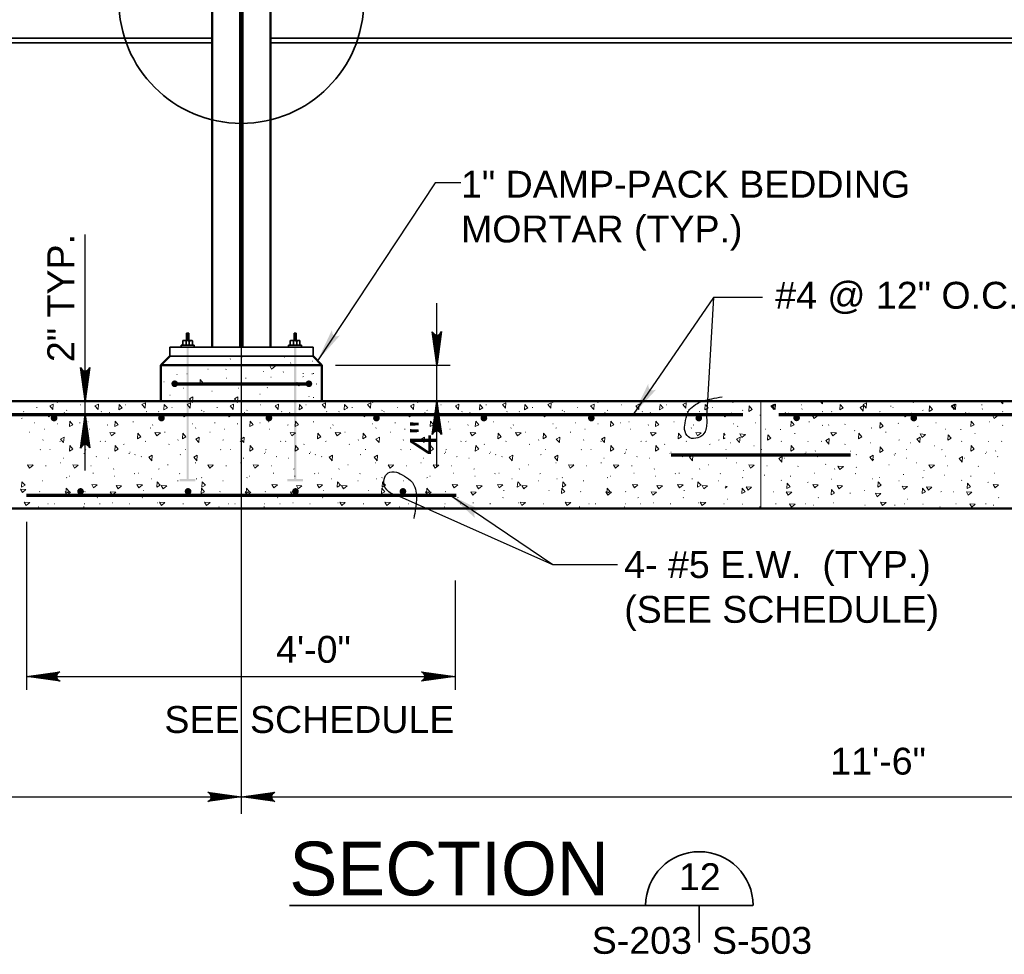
# Model space of a CAD drawing. Extents: x -92 to 946, y 181 to 432.
# Tile 9 of 12: x 686 to 796, y 181 to 286. Entities that reach past the tile are written whole.
import ezdxf

# ---------------------------------------------------------------- set-up
doc = ezdxf.new("R2010")
doc.units = 0
doc.header["$LTSCALE"] = 0.945
doc.header["$MEASUREMENT"] = 0
doc.linetypes.add('ACAD_ISO03W100', pattern=[360, 144, -216])
for name, color, linetype, lineweight in [('Level 15', 7, 'Continuous', 18), ('Level 20', 7, 'Continuous', 18), ('Level 45', 7, 'Continuous', 18), ('S-Anno-Dims', 33, 'Continuous', 35), ('S-Anno-Patt', 152, 'Continuous', 18), ('S-Anno-Symb-Sect', 4, 'Continuous', 35), ('S-Anno-Text', 53, 'Continuous', 35), ('S-Anno-Text-Titl', 6, 'Continuous', 35), ('S-Cols-Prim', 6, 'Continuous', 50), ('S-JNTS-CTLJ', 23, 'Continuous', 13), ('S-Sect-Conc', 6, 'Continuous', 50), ('S-Sect-Stls', 2, 'Continuous', 35), ('S-Slab-Rbar', 7, 'Continuous', 70), ('S-Sppt-Misc', 3, 'Continuous', 35), ('S-Sppt-Shps', 3, 'Continuous', 35)]:
    doc.layers.add(name, color=color, linetype=linetype, lineweight=lineweight)
doc.styles.add('NOTES', font='romans.shx')
doc.styles.add('Title', font='txt', dxfattribs={"height": 0.25})

# ---------------------------------------------------------------- blocks, each defined once
blk = doc.blocks.new('LARROW')
at = {"color": 0, "linetype": 'ByBlock', "lineweight": -2, "flags": 128}
blk.add_lwpolyline([(-4.93, 0.71), (0, 0), (-4.92, -0.71), (-4.77, -0.59), (-4.55, -0.38), (-4.44, -0.19), (-4.42, 0), (-4.46, 0.21), (-4.57, 0.41), (-4.79, 0.61), (-4.93, 0.71), (-0.15, 0.01), (-4.76, -0.67), (-4.62, -0.56), (-4.39, -0.34), (-4.32, -0.06), (-4.37, 0.22), (-4.5, 0.41), (-4.67, 0.57), (-4.78, 0.65), (-0.41, 0.01), (-4.56, -0.59), (-4.41, -0.49), (-4.33, -0.37), (-4.25, -0.21), (-4.21, 0.01), (-4.23, 0.19), (-4.32, 0.33), (-4.5, 0.44), (-4.61, 0.58), (-0.71, 0.01), (-4.33, -0.5), (-4.17, -0.3), (-4.12, -0.06), (-4.14, 0.22), (-4.45, 0.51), (-1.05, 0.02), (-4.12, -0.41), (-4.07, -0.26), (-3.98, -0.04), (-4.04, 0.21), (-4.28, 0.43), (-1.36, 0.02), (-4.01, -0.31), (-3.92, -0.14), (-3.88, 0.04), (-4.07, 0.33), (-1.73, 0.02), (-3.85, -0.24), (-3.79, -0.11), (-3.77, 0.04), (-3.92, 0.25), (-2.17, 0.02), (-3.71, -0.15), (-3.67, 0.05), (-3.81, 0.17), (-2.53, 0.02), (-3.61, -0.09), (-3.63, 0.1), (-2.9, 0.02), (-3.57, -0.03), (-3.59, 0.03), (-3.36, 0.03)], dxfattribs=at)

msp = doc.modelspace()

# ---------------------------------------------------------------- hatches: boundary and pattern name
at = {"layer": 'S-Anno-Text', "lineweight": 25, "extrusion": (0, 0, -1)}
for points in [[(-719.66, 247.57), (-722.18, 250.4), (-722.06, 250.36), (-721.84, 250.3), (-721.66, 250.31), (-721.52, 250.38), (-721.41, 250.47), (-721.33, 250.62), (-721.29, 250.85), (-721.27, 251)], [(-754.91, 241.57), (-757.48, 244.36), (-757.36, 244.31), (-757.14, 244.26), (-756.96, 244.28), (-756.82, 244.34), (-756.71, 244.44), (-756.63, 244.59), (-756.59, 244.82), (-756.58, 244.97)], [(-737.25, 230.01), (-737.21, 230.13), (-737.16, 230.35), (-737.17, 230.53), (-737.24, 230.68), (-737.33, 230.79), (-737.48, 230.86), (-737.71, 230.91), (-737.86, 230.92), (-734.45, 232.57)]]:
    msp.add_hatch(color=256, dxfattribs=at).paths.add_polyline_path(points, flags=16)
at = {"layer": 'S-Slab-Rbar'}
h = msp.add_hatch(color=256, dxfattribs=at)
edge = h.paths.add_edge_path(flags=16)
edge.add_ellipse((703.72, 245), major_axis=(0, 0.375), ratio=0.999901, start_angle=0, end_angle=360)
h = msp.add_hatch(color=256, dxfattribs=at)
edge = h.paths.add_edge_path(flags=16)
edge.add_ellipse((718.7, 245), major_axis=(0, 0.375), ratio=0.999901, start_angle=0, end_angle=360)
h = msp.add_hatch(color=256, dxfattribs=at)
edge = h.paths.add_edge_path(flags=16)
edge.add_ellipse((690.25, 241.17), major_axis=(0, 0.375), ratio=0.999811, start_angle=0, end_angle=360)
h = msp.add_hatch(color=256, dxfattribs=at)
edge = h.paths.add_edge_path(flags=16)
edge.add_ellipse((702.24, 241.17), major_axis=(0, 0.375), ratio=0.999811, start_angle=0, end_angle=360)
h = msp.add_hatch(color=256, dxfattribs=at)
edge = h.paths.add_edge_path(flags=16)
edge.add_ellipse((714.24, 241.17), major_axis=(0, 0.375), ratio=0.999811, start_angle=0, end_angle=360)
h = msp.add_hatch(color=256, dxfattribs=at)
edge = h.paths.add_edge_path(flags=16)
edge.add_ellipse((726.24, 241.17), major_axis=(0, 0.375), ratio=0.999811, start_angle=0, end_angle=360)
h = msp.add_hatch(color=256, dxfattribs=at)
edge = h.paths.add_edge_path(flags=16)
edge.add_ellipse((738.24, 241.17), major_axis=(0, 0.375), ratio=0.999811, start_angle=0, end_angle=360)
h = msp.add_hatch(color=256, dxfattribs=at)
edge = h.paths.add_edge_path(flags=16)
edge.add_ellipse((750.23, 241.17), major_axis=(0, 0.375), ratio=0.999811, start_angle=0, end_angle=360)
h = msp.add_hatch(color=256, dxfattribs=at)
edge = h.paths.add_edge_path(flags=16)
edge.add_ellipse((762.23, 241.17), major_axis=(0, 0.375), ratio=0.999811, start_angle=0, end_angle=360)
h = msp.add_hatch(color=256, dxfattribs=at)
edge = h.paths.add_edge_path(flags=16)
edge.add_ellipse((773.15, 241.19), major_axis=(0, 0.375), ratio=0.999811, start_angle=0, end_angle=360)
h = msp.add_hatch(color=256, dxfattribs=at)
edge = h.paths.add_edge_path(flags=16)
edge.add_ellipse((786.23, 241.17), major_axis=(0, 0.375), ratio=0.999811, start_angle=0, end_angle=360)
h = msp.add_hatch(color=256, dxfattribs=at)
edge = h.paths.add_edge_path(flags=16)
edge.add_ellipse((693.21, 232.98), major_axis=(0, 0.375), ratio=0.999811, start_angle=0, end_angle=360)
h = msp.add_hatch(color=256, dxfattribs=at)
edge = h.paths.add_edge_path(flags=16)
edge.add_ellipse((705.21, 232.98), major_axis=(0, 0.375), ratio=0.999811, start_angle=0, end_angle=360)
h = msp.add_hatch(color=256, dxfattribs=at)
edge = h.paths.add_edge_path(flags=16)
edge.add_ellipse((717.2, 232.98), major_axis=(0, 0.375), ratio=0.999811, start_angle=0, end_angle=360)
h = msp.add_hatch(color=256, dxfattribs=at)
edge = h.paths.add_edge_path(flags=16)
edge.add_ellipse((729.2, 232.98), major_axis=(0, 0.375), ratio=0.999811, start_angle=0, end_angle=360)
at = {"layer": 'S-Sppt-Misc'}
for points in [[(704.29, 234.12), (704.29, 234.37), (705.04, 234.37), (705.04, 249.07), (705.29, 249.07), (705.29, 234.37), (706.04, 234.37), (706.04, 234.12)], [(716.29, 234.12), (716.29, 234.37), (717.04, 234.37), (717.04, 249.07), (717.29, 249.07), (717.29, 234.37), (718.04, 234.37), (718.04, 234.12)]]:
    msp.add_hatch(color=256, dxfattribs=at).paths.add_polyline_path(points, flags=16)

# ---------------------------------------------------------------- linework, layer by layer
at = {"layer": 'Level 15', "color": 7, "linetype": 'Continuous', "lineweight": 25}
msp.add_line((702.16, 243.07), (720.16, 243.07), dxfattribs=at)
msp.add_line((702.16, 243.07), (720.16, 243.07), dxfattribs=at)
at = {"layer": 'Level 20', "color": 3, "linetype": 'Continuous', "lineweight": 25}
msp.add_line((719.16, 248.07), (703.16, 248.07), dxfattribs=at)
at = {"layer": 'Level 45', "color": 4, "linetype": 'Continuous', "lineweight": 25}
msp.add_line((690.51, 241.57), (695.47, 241.57), dxfattribs=at)
at = {"layer": 'S-Anno-Dims', "lineweight": 25}
for p, q in [((711.16, 196.99), (711.16, 386.03)), ((711.16, 196.99), (711.16, 386.03)), ((693.72, 235.32), (693.72, 261.67)), ((733, 235.7), (733, 253.99)), ((721.66, 247.07), (734.49, 247.07)), ((696.09, 243.07), (691.72, 243.07)), ((687.17, 229.57), (687.17, 210.83)), ((735.02, 223.05), (735.02, 210.83)), ((687.17, 212.32), (735.02, 212.32)), ((687.17, 212.32), (735.02, 212.32)), ((573.19, 198.87), (711.16, 198.87)), ((711.16, 198.87), (849.13, 198.87))]:
    msp.add_line(p, q, dxfattribs=at)
at = {"layer": 'S-Anno-Patt'}
for p, q in [((709.96, 247.77), (709.91, 247.76)), ((716.01, 247.98), (715.97, 247.97)), ((719.12, 247.54), (719.08, 247.53)), ((707.45, 246.63), (707.4, 246.62)), ((709.46, 246.62), (709.41, 246.6)), ((711.17, 246.37), (711.12, 246.35)), ((712.94, 247.12), (712.89, 247.11)), ((713.64, 246.37), (713.6, 246.35)), ((715.86, 246.32), (715.82, 246.3)), ((716.7, 247.32), (716.65, 247.3)), ((702.54, 245.21), (702.49, 245.2)), ((704.01, 246.05), (703.96, 246.04)), ((705.12, 246.11), (705.07, 246.1)), ((709.51, 245.64), (709.46, 245.63)), ((711.68, 245.64), (711.63, 245.63)), ((714.5, 245.75), (714.45, 245.73)), ((718.08, 246.16), (718.03, 246.15)), ((718.08, 245.8), (718.03, 245.78)), ((719.09, 246.1), (719.04, 246.09)), ((719.24, 246.16), (719.19, 246.15)), ((704.71, 244.52), (704.66, 244.51)), ((707.9, 244.18), (707.86, 244.17)), ((708.47, 244.93), (708.43, 244.91)), ((710.87, 244.52), (710.83, 244.51)), ((714.07, 244.57), (714.03, 244.56)), ((716.7, 245.1), (716.65, 245.08)), ((719.58, 244.98), (719.53, 244.97)), ((703.22, 243.72), (703.18, 243.71)), ((713.27, 243.84), (713.22, 243.82)), ((718.74, 243.57), (718.69, 243.56)), ((719.24, 243.47), (719.19, 243.46)), ((686.86, 241.89), (686.82, 241.88)), ((688.35, 242.35), (688.3, 242.34)), ((691.68, 242.05), (691.63, 242.03)), ((693.22, 242.66), (693.17, 242.65)), ((695.56, 241.89), (695.51, 241.88)), ((698.26, 242.66), (698.21, 242.65)), ((700.6, 241.89), (700.55, 241.88)), ((701.95, 241.89), (701.9, 241.88)), ((703.43, 242.35), (703.39, 242.34)), ((706.76, 242.05), (706.71, 242.03)), ((706.99, 241.89), (706.94, 241.88)), ((708.48, 242.35), (708.43, 242.34)), ((711.8, 242.05), (711.76, 242.03)), ((713.34, 242.66), (713.3, 242.65)), ((715.68, 241.89), (715.63, 241.88)), ((718.38, 242.66), (718.34, 242.65)), ((720.72, 241.89), (720.68, 241.88)), ((722.08, 241.89), (722.03, 241.88)), ((723.56, 242.35), (723.51, 242.34)), ((726.89, 242.05), (726.84, 242.03)), ((727.12, 241.89), (727.07, 241.88)), ((728.6, 242.35), (728.55, 242.34)), ((731.93, 242.05), (731.88, 242.03)), ((733.47, 242.66), (733.42, 242.65)), ((735.81, 241.89), (735.76, 241.88)), ((738.51, 242.66), (738.46, 242.65)), ((740.85, 241.89), (740.8, 241.88)), ((742.2, 241.89), (742.16, 241.88)), ((743.69, 242.35), (743.64, 242.34)), ((747.01, 242.05), (746.97, 242.03)), ((747.24, 241.89), (747.2, 241.88)), ((748.73, 242.35), (748.68, 242.34)), ((752.06, 242.05), (752.01, 242.03)), ((753.6, 242.66), (753.55, 242.65)), ((755.93, 241.89), (755.89, 241.88)), ((758.64, 242.66), (758.59, 242.65)), ((760.98, 241.89), (760.93, 241.88)), ((762.33, 241.89), (762.28, 241.88)), ((763.81, 242.35), (763.77, 242.34)), ((767.14, 242.05), (767.09, 242.03)), ((773.72, 242.66), (773.68, 242.65)), ((773.78, 242.19), (773.73, 242.18)), ((776.06, 241.89), (776.01, 241.88)), ((777.1, 241.89), (777.06, 241.87)), ((782.46, 241.89), (782.41, 241.88)), ((783.69, 242.5), (783.64, 242.49)), ((783.94, 242.35), (783.89, 242.34)), ((787.27, 242.05), (787.22, 242.03)), ((793.85, 242.66), (793.8, 242.65)), ((793.9, 242.19), (793.86, 242.18)), ((796.19, 241.89), (796.14, 241.88)), ((686.68, 241.14), (686.63, 241.13)), ((691.42, 241.78), (691.37, 241.77)), ((694.07, 240.75), (694.02, 240.74)), ((696.46, 241.78), (696.41, 241.77)), ((698.75, 241.67), (698.71, 241.65)), ((699.11, 240.75), (699.06, 240.74)), ((703.79, 241.67), (703.75, 241.65)), ((711.54, 241.78), (711.49, 241.77)), ((714.2, 240.75), (714.15, 240.74)), ((716.58, 241.78), (716.54, 241.77)), ((718.88, 241.67), (718.83, 241.65)), ((719.24, 240.75), (719.19, 240.74)), ((723.92, 241.67), (723.87, 241.65)), ((731.67, 241.78), (731.62, 241.77)), ((734.32, 240.75), (734.28, 240.74)), ((736.71, 241.78), (736.66, 241.77)), ((739.01, 241.67), (738.96, 241.65)), ((739.36, 240.75), (739.32, 240.74)), ((744.05, 241.67), (744, 241.65)), ((751.79, 241.78), (751.75, 241.77)), ((754.45, 240.75), (754.4, 240.74)), ((756.84, 241.78), (756.79, 241.77)), ((759.13, 241.67), (759.08, 241.65)), ((759.49, 240.75), (759.44, 240.74)), ((764.17, 241.67), (764.13, 241.65)), ((765.9, 241.73), (765.85, 241.72)), ((769.1, 241.5), (769.05, 241.49)), ((771.92, 241.78), (771.87, 241.77)), ((772.29, 241.73), (772.24, 241.72)), ((774.58, 240.75), (774.53, 240.74)), ((779.26, 241.67), (779.21, 241.65)), ((781.88, 241.62), (781.84, 241.6)), ((786.02, 241.73), (785.98, 241.72)), ((789.22, 241.5), (789.17, 241.49)), ((792.05, 241.78), (792, 241.77)), ((792.42, 241.73), (792.37, 241.72)), ((794.7, 240.75), (794.66, 240.74)), ((688.1, 240.64), (688.06, 240.62)), ((689.18, 239.94), (689.13, 239.92)), ((690.63, 240.52), (690.59, 240.51)), ((693.15, 240.64), (693.1, 240.62)), ((694.22, 239.94), (694.18, 239.92)), ((696.24, 240.41), (696.19, 240.39)), ((701.04, 240.06), (700.99, 240.05)), ((701.28, 240.41), (701.23, 240.39)), ((705.72, 240.52), (705.67, 240.51)), ((706.08, 240.06), (706.03, 240.05)), ((708.23, 240.64), (708.18, 240.62)), ((709.31, 239.94), (709.26, 239.92)), ((710.76, 240.52), (710.71, 240.51)), ((713.27, 240.64), (713.22, 240.62)), ((714.35, 239.94), (714.3, 239.92)), ((716.37, 240.41), (716.32, 240.39)), ((721.16, 240.06), (721.12, 240.05)), ((721.41, 240.41), (721.36, 240.39)), ((725.84, 240.52), (725.8, 240.51)), ((726.2, 240.06), (726.16, 240.05)), ((728.36, 240.64), (728.31, 240.62)), ((729.43, 239.94), (729.39, 239.92)), ((730.89, 240.52), (730.84, 240.51)), ((733.4, 240.64), (733.35, 240.62)), ((734.48, 239.94), (734.43, 239.92)), ((736.49, 240.41), (736.45, 240.39)), ((741.29, 240.06), (741.24, 240.05)), ((741.53, 240.41), (741.49, 240.39)), ((745.97, 240.52), (745.92, 240.51)), ((746.33, 240.06), (746.28, 240.05)), ((748.48, 240.64), (748.44, 240.62)), ((749.56, 239.94), (749.51, 239.92)), ((751.01, 240.52), (750.96, 240.51)), ((753.52, 240.64), (753.48, 240.62)), ((754.6, 239.94), (754.55, 239.92)), ((756.62, 240.41), (756.57, 240.39)), ((761.42, 240.06), (761.37, 240.05)), ((761.66, 240.41), (761.61, 240.39)), ((766.1, 240.52), (766.05, 240.51)), ((766.58, 240.25), (766.54, 240.23)), ((768.61, 240.64), (768.56, 240.62)), ((769.69, 239.94), (769.64, 239.92)), ((771.38, 239.9), (771.33, 239.89)), ((776.06, 240.36), (776.01, 240.35)), ((776.75, 240.41), (776.7, 240.39)), ((778.57, 240.47), (778.52, 240.46)), ((779.65, 239.78), (779.6, 239.76)), ((781.54, 240.06), (781.49, 240.05)), ((784.54, 240.59), (784.49, 240.58)), ((786.71, 240.25), (786.66, 240.23)), ((788.74, 240.64), (788.69, 240.62)), ((789.81, 239.94), (789.77, 239.92)), ((791.51, 239.9), (791.46, 239.89)), ((796.19, 240.36), (796.14, 240.35)), ((687.55, 239.61), (687.5, 239.59)), ((689.03, 238.72), (688.98, 238.71)), ((690.96, 238.58), (690.91, 238.56)), ((695.44, 238.58), (695.39, 238.56)), ((696, 238.58), (695.95, 238.56)), ((700.48, 238.58), (700.43, 238.56)), ((702.64, 239.61), (702.59, 239.59)), ((704.11, 238.72), (704.06, 238.71)), ((707.68, 239.61), (707.63, 239.59)), ((709.15, 238.72), (709.11, 238.71)), ((711.08, 238.58), (711.04, 238.56)), ((715.57, 238.58), (715.52, 238.56)), ((716.13, 238.58), (716.08, 238.56)), ((720.61, 238.58), (720.56, 238.56)), ((722.76, 239.61), (722.71, 239.59)), ((724.24, 238.72), (724.19, 238.71)), ((727.8, 239.61), (727.76, 239.59)), ((729.28, 238.72), (729.23, 238.71)), ((731.21, 238.58), (731.16, 238.56)), ((735.69, 238.58), (735.65, 238.56)), ((736.25, 238.58), (736.2, 238.56)), ((740.73, 238.58), (740.69, 238.56)), ((742.89, 239.61), (742.84, 239.59)), ((744.36, 238.72), (744.32, 238.71)), ((747.93, 239.61), (747.88, 239.59)), ((749.41, 238.72), (749.36, 238.71)), ((751.34, 238.58), (751.29, 238.56)), ((755.82, 238.58), (755.77, 238.56)), ((756.38, 238.58), (756.33, 238.56)), ((760.86, 238.58), (760.81, 238.56)), ((763.01, 239.61), (762.97, 239.59)), ((764.49, 238.72), (764.44, 238.71)), ((771.46, 238.58), (771.42, 238.56)), ((772.98, 239.45), (772.93, 239.43)), ((774.45, 238.56), (774.41, 238.55)), ((775.95, 238.58), (775.9, 238.56)), ((783.14, 239.61), (783.09, 239.59)), ((784.62, 238.72), (784.57, 238.71)), ((791.59, 238.58), (791.54, 238.56)), ((793.1, 239.45), (793.06, 239.43)), ((794.58, 238.56), (794.53, 238.55)), ((796.07, 238.58), (796.03, 238.56)), ((688.75, 237.65), (688.71, 237.64)), ((689.83, 237.66), (689.79, 237.65)), ((693.8, 237.65), (693.75, 237.64)), ((698.07, 238.24), (698.02, 238.22)), ((703.11, 238.24), (703.06, 238.22)), ((704.92, 237.66), (704.87, 237.65)), ((708.88, 237.65), (708.83, 237.64)), ((709.96, 237.66), (709.91, 237.65)), ((713.92, 237.65), (713.87, 237.64)), ((718.19, 238.24), (718.15, 238.22)), ((723.24, 238.24), (723.19, 238.22)), ((725.05, 237.66), (725, 237.65)), ((729.01, 237.65), (728.96, 237.64)), ((730.09, 237.66), (730.04, 237.65)), ((734.05, 237.65), (734, 237.64)), ((738.32, 238.24), (738.27, 238.22)), ((743.36, 238.24), (743.31, 238.22)), ((745.17, 237.66), (745.12, 237.65)), ((749.13, 237.65), (749.09, 237.64)), ((750.21, 237.66), (750.17, 237.65)), ((754.17, 237.65), (754.13, 237.64)), ((758.45, 238.24), (758.4, 238.22)), ((763.49, 238.24), (763.44, 238.22)), ((765.3, 237.66), (765.25, 237.65)), ((765.78, 238.42), (765.74, 238.4)), ((768.41, 238.07), (768.36, 238.06)), ((769.26, 237.65), (769.21, 237.64)), ((775.26, 237.5), (775.21, 237.49)), ((778.57, 238.24), (778.53, 238.22)), ((779.22, 237.49), (779.18, 237.48)), ((781.43, 238.42), (781.38, 238.4)), ((785.42, 237.66), (785.38, 237.65)), ((785.91, 238.42), (785.86, 238.4)), ((788.54, 238.07), (788.49, 238.06)), ((789.39, 237.65), (789.34, 237.64)), ((795.39, 237.5), (795.34, 237.49)), ((691.3, 236.7), (691.25, 236.69)), ((693.62, 237.21), (693.57, 237.2)), ((693.72, 237.36), (693.67, 237.35)), ((694.98, 236.86), (694.94, 236.85)), ((696.34, 236.7), (696.29, 236.69)), ((698.66, 237.21), (698.61, 237.2)), ((698.76, 237.36), (698.71, 237.35)), ((699.32, 237.09), (699.28, 237.08)), ((700.03, 236.86), (699.98, 236.85)), ((704.36, 237.09), (704.32, 237.08)), ((711.43, 236.7), (711.38, 236.69)), ((713.75, 237.21), (713.7, 237.2)), ((713.85, 237.36), (713.8, 237.35)), ((715.11, 236.86), (715.06, 236.85)), ((716.47, 236.7), (716.42, 236.69)), ((718.79, 237.21), (718.74, 237.2)), ((718.89, 237.36), (718.84, 237.35)), ((719.45, 237.09), (719.4, 237.08)), ((720.15, 236.86), (720.1, 236.85)), ((724.49, 237.09), (724.44, 237.08)), ((731.55, 236.7), (731.51, 236.69)), ((733.87, 237.21), (733.83, 237.2)), ((733.97, 237.36), (733.92, 237.35)), ((735.24, 236.86), (735.19, 236.85)), ((736.59, 236.7), (736.55, 236.69)), ((738.91, 237.21), (738.87, 237.2)), ((739.01, 237.36), (738.97, 237.35)), ((739.58, 237.09), (739.53, 237.08)), ((740.28, 236.86), (740.23, 236.85)), ((744.62, 237.09), (744.57, 237.08)), ((751.68, 236.7), (751.63, 236.69)), ((754, 237.21), (753.95, 237.2)), ((754.1, 237.36), (754.05, 237.35)), ((755.36, 236.86), (755.32, 236.85)), ((756.72, 236.7), (756.67, 236.69)), ((759.04, 237.21), (758.99, 237.2)), ((759.14, 237.36), (759.09, 237.35)), ((759.7, 237.09), (759.66, 237.08)), ((760.4, 236.86), (760.36, 236.85)), ((764.74, 237.09), (764.7, 237.08)), ((765.33, 236.7), (765.28, 236.69)), ((769.67, 236.93), (769.62, 236.92)), ((771.81, 236.7), (771.76, 236.69)), ((774.13, 237.21), (774.08, 237.2)), ((774.22, 237.36), (774.18, 237.35)), ((775.49, 236.86), (775.44, 236.85)), ((779.83, 237.09), (779.78, 237.08)), ((781.77, 236.54), (781.72, 236.53)), ((784.09, 237.05), (784.04, 237.03)), ((784.19, 237.2), (784.14, 237.19)), ((785.45, 236.7), (785.41, 236.69)), ((789.79, 236.93), (789.74, 236.92)), ((791.93, 236.7), (791.88, 236.69)), ((794.25, 237.21), (794.21, 237.2)), ((794.35, 237.36), (794.3, 237.35)), ((795.62, 236.86), (795.57, 236.85)), ((687.89, 235.95), (687.84, 235.94)), ((689.36, 235.83), (689.31, 235.82)), ((690.98, 236.18), (690.93, 236.16)), ((694.4, 235.83), (694.35, 235.82)), ((696.93, 235.49), (696.88, 235.48)), ((701.97, 235.49), (701.92, 235.48)), ((702.98, 235.95), (702.93, 235.94)), ((706.06, 236.18), (706.01, 236.16)), ((708.02, 235.95), (707.97, 235.94)), ((709.49, 235.83), (709.44, 235.82)), ((711.1, 236.18), (711.05, 236.16)), ((714.53, 235.83), (714.48, 235.82)), ((717.05, 235.49), (717, 235.48)), ((722.09, 235.49), (722.05, 235.48)), ((723.1, 235.95), (723.06, 235.94)), ((726.19, 236.18), (726.14, 236.16)), ((728.15, 235.95), (728.1, 235.94)), ((729.61, 235.83), (729.57, 235.82)), ((731.23, 236.18), (731.18, 236.16)), ((734.65, 235.83), (734.61, 235.82)), ((737.18, 235.49), (737.13, 235.48)), ((742.22, 235.49), (742.17, 235.48)), ((743.23, 235.95), (743.18, 235.94)), ((746.31, 236.18), (746.27, 236.16)), ((748.27, 235.95), (748.22, 235.94)), ((749.74, 235.83), (749.69, 235.82)), ((751.35, 236.18), (751.31, 236.16)), ((754.78, 235.83), (754.73, 235.82)), ((757.3, 235.49), (757.26, 235.48)), ((762.35, 235.49), (762.3, 235.48)), ((763.36, 235.95), (763.31, 235.94)), ((766.44, 236.18), (766.39, 236.16)), ((767.27, 235.33), (767.22, 235.32)), ((769.86, 235.83), (769.82, 235.82)), ((773.32, 235.79), (773.27, 235.77)), ((776.4, 236.02), (776.36, 236)), ((777.43, 235.49), (777.38, 235.48)), ((779.83, 235.67), (779.78, 235.66)), ((783.48, 235.95), (783.44, 235.94)), ((786.57, 236.18), (786.52, 236.16)), ((787.39, 235.33), (787.35, 235.32)), ((789.99, 235.83), (789.94, 235.82)), ((793.45, 235.79), (793.4, 235.77)), ((689, 234.17), (688.96, 234.15)), ((691.68, 234.52), (691.63, 234.51)), ((691.99, 234.69), (691.94, 234.68)), ((694.64, 235.03), (694.59, 235.02)), ((697.03, 234.69), (696.98, 234.68)), ((699.25, 234.98), (699.2, 234.96)), ((699.68, 235.03), (699.64, 235.02)), ((701.14, 234.38), (701.09, 234.37)), ((704.09, 234.17), (704.04, 234.15)), ((704.29, 234.98), (704.24, 234.96)), ((706.18, 234.38), (706.13, 234.37)), ((706.76, 234.52), (706.71, 234.51)), ((709.13, 234.17), (709.08, 234.15)), ((711.8, 234.52), (711.76, 234.51)), ((712.11, 234.69), (712.07, 234.68)), ((714.77, 235.03), (714.72, 235.02)), ((717.15, 234.69), (717.11, 234.68)), ((719.37, 234.98), (719.32, 234.96)), ((719.81, 235.03), (719.76, 235.02)), ((721.26, 234.38), (721.21, 234.37)), ((724.21, 234.17), (724.17, 234.15)), ((724.41, 234.98), (724.37, 234.96)), ((726.3, 234.38), (726.26, 234.37)), ((726.89, 234.52), (726.84, 234.51)), ((729.26, 234.17), (729.21, 234.15)), ((731.93, 234.52), (731.88, 234.51)), ((732.24, 234.69), (732.19, 234.68)), ((734.89, 235.03), (734.85, 235.02)), ((737.28, 234.69), (737.23, 234.68)), ((739.5, 234.98), (739.45, 234.96)), ((739.94, 235.03), (739.89, 235.02)), ((741.39, 234.38), (741.34, 234.37)), ((744.34, 234.17), (744.29, 234.15)), ((744.54, 234.98), (744.49, 234.96)), ((746.43, 234.38), (746.38, 234.37)), ((747.01, 234.52), (746.97, 234.51)), ((749.38, 234.17), (749.33, 234.15)), ((752.06, 234.52), (752.01, 234.51)), ((752.37, 234.69), (752.32, 234.68)), ((755.02, 235.03), (754.97, 235.02)), ((757.41, 234.69), (757.36, 234.68)), ((759.62, 234.98), (759.58, 234.96)), ((760.06, 235.03), (760.01, 235.02)), ((761.51, 234.38), (761.47, 234.37)), ((764.47, 234.17), (764.42, 234.15)), ((764.66, 234.98), (764.62, 234.96)), ((767.14, 234.52), (767.09, 234.51)), ((769.59, 234.81), (769.54, 234.8)), ((771.48, 234.22), (771.43, 234.21)), ((772.49, 234.69), (772.44, 234.68)), ((775.15, 235.03), (775.1, 235.02)), ((777.1, 234.36), (777.06, 234.35)), ((779.75, 234.98), (779.7, 234.96)), ((781.64, 234.38), (781.59, 234.37)), ((782.45, 234.53), (782.41, 234.52)), ((784.59, 234.17), (784.55, 234.15)), ((785.11, 234.87), (785.06, 234.86)), ((787.27, 234.52), (787.22, 234.51)), ((789.71, 234.81), (789.67, 234.8)), ((791.6, 234.22), (791.56, 234.21)), ((792.62, 234.69), (792.57, 234.68)), ((795.27, 235.03), (795.23, 235.02)), ((700.24, 233.09), (700.19, 233.08)), ((705.28, 233.09), (705.23, 233.08)), ((720.36, 233.09), (720.32, 233.08)), ((725.4, 233.09), (725.36, 233.08)), ((740.49, 233.09), (740.44, 233.08)), ((745.53, 233.09), (745.48, 233.08)), ((760.62, 233.09), (760.57, 233.08)), ((774.43, 234.01), (774.38, 233.99)), ((780.74, 233.09), (780.69, 233.08)), ((794.56, 234.01), (794.51, 233.99)), ((688.68, 232.97), (688.63, 232.95)), ((693.72, 232.97), (693.67, 232.95)), ((695.1, 232.29), (695.05, 232.28)), ((700.14, 232.29), (700.09, 232.28)), ((708.8, 232.97), (708.76, 232.95)), ((713.84, 232.97), (713.8, 232.95)), ((715.23, 232.29), (715.18, 232.28)), ((720.27, 232.29), (720.22, 232.28)), ((728.93, 232.97), (728.88, 232.95)), ((733.97, 232.97), (733.92, 232.95)), ((735.35, 232.29), (735.3, 232.28)), ((740.39, 232.29), (740.34, 232.28)), ((749.06, 232.97), (749.01, 232.95)), ((754.1, 232.97), (754.05, 232.95)), ((755.48, 232.29), (755.43, 232.28)), ((760.52, 232.29), (760.47, 232.28)), ((765.44, 232.13), (765.39, 232.12)), ((769.18, 232.97), (769.13, 232.95)), ((770.58, 232.93), (770.53, 232.92)), ((775.6, 232.29), (775.56, 232.28)), ((779.15, 232.8), (779.1, 232.79)), ((785.57, 232.13), (785.52, 232.12)), ((789.31, 232.97), (789.26, 232.95)), ((790.71, 232.93), (790.66, 232.92)), ((795.73, 232.29), (795.68, 232.28)), ((688.56, 231.26), (688.51, 231.25)), ((689.61, 231.6), (689.56, 231.59)), ((690.34, 231.6), (690.29, 231.59)), ((693.6, 231.26), (693.55, 231.25)), ((693.67, 231.6), (693.62, 231.59)), ((695.38, 231.6), (695.34, 231.59)), ((696.81, 231.72), (696.76, 231.71)), ((698.71, 231.6), (698.66, 231.59)), ((701.85, 231.72), (701.81, 231.71)), ((704.69, 231.6), (704.64, 231.59)), ((708.69, 231.26), (708.64, 231.25)), ((709.73, 231.6), (709.68, 231.59)), ((710.47, 231.6), (710.42, 231.59)), ((713.73, 231.26), (713.68, 231.25)), ((713.79, 231.6), (713.75, 231.59)), ((715.51, 231.6), (715.46, 231.59)), ((716.94, 231.72), (716.89, 231.71)), ((718.84, 231.6), (718.79, 231.59)), ((721.98, 231.72), (721.93, 231.71)), ((724.82, 231.6), (724.77, 231.59)), ((728.81, 231.26), (728.77, 231.25)), ((729.86, 231.6), (729.81, 231.59)), ((730.59, 231.6), (730.55, 231.59)), ((733.85, 231.26), (733.81, 231.25)), ((733.92, 231.6), (733.87, 231.59)), ((735.64, 231.6), (735.59, 231.59)), ((737.06, 231.72), (737.02, 231.71)), ((742.11, 231.72), (742.06, 231.71)), ((744.94, 231.6), (744.9, 231.59)), ((748.94, 231.26), (748.89, 231.25)), ((749.98, 231.6), (749.94, 231.59)), ((750.72, 231.6), (750.67, 231.59)), ((753.98, 231.26), (753.93, 231.25)), ((754.05, 231.6), (754, 231.59)), ((755.76, 231.6), (755.71, 231.59)), ((757.19, 231.72), (757.14, 231.71)), ((759.09, 231.6), (759.04, 231.59)), ((762.23, 231.72), (762.18, 231.71)), ((765.07, 231.6), (765.02, 231.59)), ((767.15, 231.56), (767.11, 231.54)), ((769.07, 231.26), (769.02, 231.25)), ((770.85, 231.6), (770.8, 231.59)), ((774.17, 231.6), (774.13, 231.59)), ((775.03, 231.44), (774.99, 231.43)), ((777.32, 231.72), (777.27, 231.71)), ((779.03, 231.1), (779, 231.09)), ((780.81, 231.44), (780.76, 231.43)), ((784.14, 231.44), (784.09, 231.43)), ((785.2, 231.6), (785.15, 231.59)), ((787.28, 231.56), (787.23, 231.54)), ((789.19, 231.26), (789.14, 231.25)), ((790.97, 231.6), (790.93, 231.59)), ((794.3, 231.6), (794.25, 231.59)), ((795.16, 231.44), (795.11, 231.43))]:
    msp.add_line(p, q, dxfattribs=at)
at = {"layer": 'S-Anno-Patt', "flags": 128}
for points in [[(711.44, 248.09), (711.2, 247.96), (711.21, 248.09)], [(690.62, 242.92), (690.47, 243.09)], [(690.63, 243.09), (690.62, 242.92)], [(725.83, 242.92), (725.69, 243.09)], [(725.84, 243.09), (725.83, 242.92)], [(730.87, 242.92), (730.73, 243.09)], [(730.88, 243.09), (730.87, 242.92)], [(745.95, 242.92), (745.81, 243.09)], [(745.97, 243.09), (745.95, 242.92)], [(751, 242.92), (750.85, 243.09)], [(751.01, 243.09), (751, 242.92)], [(766.08, 242.92), (765.94, 243.09)], [(766.09, 243.09), (766.08, 242.92)], [(776.04, 242.76), (775.76, 243.09)], [(776.07, 243.09), (776.04, 242.76)], [(786.21, 242.92), (786.06, 243.09)], [(786.22, 243.09), (786.21, 242.92)], [(796.17, 242.76), (795.89, 243.09)], [(796.19, 243.09), (796.17, 242.76)], [(765.17, 238.97), (764.97, 238.85), (765.01, 239.47)], [(765.01, 239.47), (765.17, 239.27)], [(765.17, 233.55), (765.41, 233.54)], [(765.41, 233.54), (765.17, 233.34)]]:
    msp.add_lwpolyline(points, dxfattribs=at)
at = {"layer": 'S-Anno-Patt'}
for points in [[(714.94, 246.95), (714.54, 246.61), (714.33, 246.99)], [(706.55, 245.48), (706.89, 245.08), (706.51, 244.86)], [(717.97, 245.11), (717.57, 244.77), (717.35, 245.15)], [(705.7, 242.92), (705.36, 243.32), (705.74, 243.54)], [(710.74, 242.92), (710.4, 243.32), (710.78, 243.54)], [(690.12, 242.12), (689.78, 242.52), (690.16, 242.73)], [(695.16, 242.12), (694.82, 242.52), (695.2, 242.73)], [(697.52, 242.7), (697.86, 242.3), (697.48, 242.09)], [(700.41, 242.27), (700.06, 242.67), (700.44, 242.88)], [(702.56, 242.7), (702.9, 242.3), (702.52, 242.09)], [(705.45, 242.27), (705.11, 242.67), (705.49, 242.88)], [(710.24, 242.12), (709.9, 242.52), (710.28, 242.73)], [(715.28, 242.12), (714.94, 242.52), (715.32, 242.73)], [(717.65, 242.7), (717.99, 242.3), (717.61, 242.09)], [(720.53, 242.27), (720.19, 242.67), (720.57, 242.88)], [(722.69, 242.7), (723.03, 242.3), (722.65, 242.09)], [(725.57, 242.27), (725.23, 242.67), (725.61, 242.88)], [(730.37, 242.12), (730.03, 242.52), (730.41, 242.73)], [(735.41, 242.12), (735.07, 242.52), (735.45, 242.73)], [(737.77, 242.7), (738.11, 242.3), (737.73, 242.09)], [(740.66, 242.27), (740.32, 242.67), (740.7, 242.88)], [(742.81, 242.7), (743.15, 242.3), (742.77, 242.09)], [(745.7, 242.27), (745.36, 242.67), (745.74, 242.88)], [(750.5, 242.12), (750.15, 242.52), (750.53, 242.73)], [(755.54, 242.12), (755.2, 242.52), (755.58, 242.73)], [(757.9, 242.7), (758.24, 242.3), (757.86, 242.09)], [(760.78, 242.27), (760.44, 242.67), (760.82, 242.88)], [(762.94, 242.7), (763.28, 242.3), (762.9, 242.09)], [(767.86, 242.54), (768.2, 242.14), (767.82, 241.92)], [(770.62, 242.12), (770.28, 242.52), (770.66, 242.73)], [(770.75, 242.11), (770.41, 242.51), (770.79, 242.72)], [(778.02, 242.7), (778.36, 242.3), (777.98, 242.09)], [(780.58, 241.95), (780.24, 242.35), (780.62, 242.57)], [(780.91, 242.27), (780.57, 242.67), (780.95, 242.88)], [(787.99, 242.54), (788.33, 242.14), (787.95, 241.92)], [(790.75, 242.12), (790.41, 242.52), (790.79, 242.73)], [(790.87, 242.11), (790.53, 242.51), (790.91, 242.72)], [(690.07, 241.63), (689.67, 241.29), (689.46, 241.67)], [(692.02, 240.83), (692.36, 240.43), (691.98, 240.22)], [(697.06, 240.83), (697.4, 240.43), (697.02, 240.22)], [(705.16, 241.63), (704.76, 241.29), (704.54, 241.67)], [(710.2, 241.63), (709.8, 241.29), (709.58, 241.67)], [(712.15, 240.83), (712.49, 240.43), (712.11, 240.22)], [(717.19, 240.83), (717.53, 240.43), (717.15, 240.22)], [(725.28, 241.63), (724.88, 241.29), (724.67, 241.67)], [(730.32, 241.63), (729.92, 241.29), (729.71, 241.67)], [(732.28, 240.83), (732.62, 240.43), (732.24, 240.22)], [(737.32, 240.83), (737.66, 240.43), (737.28, 240.22)], [(745.41, 241.63), (745.01, 241.29), (744.79, 241.67)], [(750.45, 241.63), (750.05, 241.29), (749.84, 241.67)], [(752.4, 240.83), (752.74, 240.43), (752.36, 240.22)], [(757.44, 240.83), (757.78, 240.43), (757.4, 240.22)], [(765.53, 241.63), (765.13, 241.29), (764.92, 241.67)], [(772.53, 240.83), (772.87, 240.43), (772.49, 240.22)], [(775.5, 241.47), (775.1, 241.13), (774.88, 241.51)], [(785.66, 241.63), (785.26, 241.29), (785.05, 241.67)], [(792.65, 240.83), (792.99, 240.43), (792.61, 240.22)], [(795.62, 241.47), (795.22, 241.13), (795.01, 241.51)], [(782.49, 240.67), (782.83, 240.27), (782.45, 240.05)], [(691.32, 238.43), (690.98, 238.83), (691.36, 239.04)], [(697.08, 239.51), (696.68, 239.17), (696.47, 239.55)], [(699.59, 239.47), (699.93, 239.07), (699.55, 238.85)], [(702.12, 239.51), (701.73, 239.17), (701.51, 239.55)], [(704.63, 239.47), (704.97, 239.07), (704.59, 238.85)], [(706.41, 238.43), (706.07, 238.83), (706.45, 239.04)], [(711.45, 238.43), (711.11, 238.83), (711.49, 239.04)], [(717.21, 239.51), (716.81, 239.17), (716.6, 239.55)], [(719.71, 239.47), (720.05, 239.07), (719.67, 238.85)], [(722.25, 239.51), (721.85, 239.17), (721.64, 239.55)], [(724.75, 239.47), (725.09, 239.07), (724.71, 238.85)], [(726.53, 238.43), (726.19, 238.83), (726.57, 239.04)], [(731.58, 238.43), (731.24, 238.83), (731.62, 239.04)], [(737.34, 239.51), (736.94, 239.17), (736.72, 239.55)], [(739.84, 239.47), (740.18, 239.07), (739.8, 238.85)], [(742.38, 239.51), (741.98, 239.17), (741.76, 239.55)], [(744.88, 239.47), (745.22, 239.07), (744.84, 238.85)], [(746.66, 238.43), (746.32, 238.83), (746.7, 239.04)], [(751.7, 238.43), (751.36, 238.83), (751.74, 239.04)], [(757.46, 239.51), (757.06, 239.17), (756.85, 239.55)], [(759.97, 239.47), (760.31, 239.07), (759.93, 238.85)], [(762.5, 239.51), (762.1, 239.17), (761.89, 239.55)], [(766.79, 238.43), (766.45, 238.83), (766.83, 239.04)], [(767.43, 239.35), (767.03, 239.01), (766.81, 239.39)], [(769.93, 239.3), (770.27, 238.91), (769.89, 238.69)], [(776.75, 238.27), (776.41, 238.67), (776.79, 238.88)], [(777.59, 239.51), (777.19, 239.17), (776.98, 239.55)], [(780.09, 239.47), (780.43, 239.07), (780.05, 238.85)], [(786.91, 238.43), (786.57, 238.83), (786.95, 239.04)], [(787.55, 239.35), (787.15, 239.01), (786.94, 239.39)], [(790.06, 239.3), (790.4, 238.91), (790.02, 238.69)], [(692.02, 238.1), (692.36, 237.7), (691.98, 237.49)], [(697.06, 238.1), (697.4, 237.7), (697.02, 237.49)], [(712.15, 238.1), (712.49, 237.7), (712.11, 237.49)], [(717.19, 238.1), (717.53, 237.7), (717.15, 237.49)], [(732.28, 238.1), (732.62, 237.7), (732.24, 237.49)], [(737.32, 238.1), (737.66, 237.7), (737.28, 237.49)], [(752.4, 238.1), (752.74, 237.7), (752.36, 237.49)], [(757.44, 238.1), (757.78, 237.7), (757.4, 237.49)], [(772.53, 238.1), (772.87, 237.7), (772.49, 237.49)], [(782.49, 237.94), (782.83, 237.54), (782.45, 237.33)], [(792.65, 238.1), (792.99, 237.7), (792.61, 237.49)], [(701.16, 236.41), (700.82, 236.81), (701.2, 237.02)], [(706.2, 236.41), (705.86, 236.81), (706.24, 237.02)], [(721.29, 236.41), (720.95, 236.81), (721.33, 237.02)], [(726.33, 236.41), (725.99, 236.81), (726.37, 237.02)], [(741.41, 236.41), (741.07, 236.81), (741.45, 237.02)], [(746.46, 236.41), (746.12, 236.81), (746.49, 237.02)], [(761.54, 236.41), (761.2, 236.81), (761.58, 237.02)], [(771.5, 236.25), (771.16, 236.65), (771.54, 236.86)], [(781.67, 236.41), (781.33, 236.81), (781.71, 237.02)], [(791.63, 236.25), (791.29, 236.65), (791.67, 236.86)], [(687.9, 235.92), (687.51, 235.58), (687.29, 235.96)], [(692.95, 235.92), (692.55, 235.58), (692.33, 235.96)], [(708.03, 235.92), (707.63, 235.58), (707.42, 235.96)], [(713.07, 235.92), (712.67, 235.58), (712.46, 235.96)], [(728.16, 235.92), (727.76, 235.58), (727.54, 235.96)], [(733.2, 235.92), (732.8, 235.58), (732.59, 235.96)], [(748.28, 235.92), (747.88, 235.58), (747.67, 235.96)], [(753.32, 235.92), (752.93, 235.58), (752.71, 235.96)], [(768.41, 235.92), (768.01, 235.58), (767.8, 235.96)], [(778.37, 235.76), (777.97, 235.42), (777.76, 235.8)], [(788.54, 235.92), (788.14, 235.58), (787.92, 235.96)], [(687.11, 233.18), (686.71, 232.84), (686.49, 233.22)], [(686.67, 234.06), (687.01, 233.66), (686.63, 233.45)], [(691.62, 233.35), (691.96, 232.95), (691.58, 232.74)], [(695.07, 233.7), (694.67, 233.36), (694.45, 233.74)], [(697.79, 233.6), (697.39, 233.26), (697.18, 233.64)], [(700.11, 233.7), (699.71, 233.36), (699.49, 233.74)], [(701.76, 234.06), (702.1, 233.66), (701.72, 233.45)], [(702.83, 233.6), (702.43, 233.26), (702.22, 233.64)], [(706.7, 233.35), (707.04, 232.95), (706.66, 232.74)], [(706.8, 234.06), (707.14, 233.66), (706.76, 233.45)], [(711.74, 233.35), (712.08, 232.95), (711.7, 232.74)], [(715.19, 233.7), (714.79, 233.36), (714.58, 233.74)], [(717.92, 233.6), (717.52, 233.26), (717.3, 233.64)], [(720.23, 233.7), (719.83, 233.36), (719.62, 233.74)], [(721.88, 234.06), (722.22, 233.66), (721.84, 233.45)], [(722.96, 233.6), (722.56, 233.26), (722.34, 233.64)], [(726.83, 233.35), (727.17, 232.95), (726.79, 232.74)], [(726.92, 234.06), (727.26, 233.66), (726.88, 233.45)], [(731.87, 233.35), (732.21, 232.95), (731.83, 232.74)], [(735.32, 233.7), (734.92, 233.36), (734.7, 233.74)], [(738.04, 233.6), (737.64, 233.26), (737.43, 233.64)], [(740.36, 233.7), (739.96, 233.36), (739.75, 233.74)], [(742.01, 234.06), (742.35, 233.66), (741.97, 233.45)], [(743.08, 233.6), (742.68, 233.26), (742.47, 233.64)], [(746.95, 233.35), (747.29, 232.95), (746.91, 232.74)], [(747.05, 234.06), (747.39, 233.66), (747.01, 233.45)], [(751.99, 233.35), (752.33, 232.95), (751.95, 232.74)], [(755.44, 233.7), (755.04, 233.36), (754.83, 233.74)], [(758.17, 233.6), (757.77, 233.26), (757.56, 233.64)], [(760.49, 233.7), (760.09, 233.36), (759.87, 233.74)], [(762.14, 234.06), (762.48, 233.66), (762.1, 233.45)], [(763.21, 233.6), (762.81, 233.26), (762.6, 233.64)], [(767.08, 233.35), (767.42, 232.95), (767.04, 232.74)], [(768.13, 233.44), (767.73, 233.1), (767.52, 233.48)], [(772.1, 233.9), (772.44, 233.5), (772.06, 233.29)], [(775.57, 233.7), (775.17, 233.36), (774.96, 233.74)], [(777.04, 233.19), (777.38, 232.79), (777, 232.58)], [(778.29, 233.6), (777.9, 233.26), (777.68, 233.64)], [(782.26, 234.06), (782.6, 233.66), (782.22, 233.45)], [(785.53, 233.54), (785.13, 233.2), (784.92, 233.58)], [(787.21, 233.35), (787.55, 232.95), (787.17, 232.74)], [(788.26, 233.44), (787.86, 233.1), (787.65, 233.48)], [(792.22, 233.9), (792.57, 233.5), (792.19, 233.29)], [(795.7, 233.7), (795.3, 233.36), (795.08, 233.74)], [(692.09, 232.89), (691.69, 232.55), (691.48, 232.93)], [(697.13, 232.89), (696.73, 232.55), (696.52, 232.93)], [(712.22, 232.89), (711.82, 232.55), (711.6, 232.93)], [(717.26, 232.89), (716.86, 232.55), (716.65, 232.93)], [(732.34, 232.89), (731.94, 232.55), (731.73, 232.93)], [(737.39, 232.89), (736.99, 232.55), (736.77, 232.93)], [(752.47, 232.89), (752.07, 232.55), (751.86, 232.93)], [(757.51, 232.89), (757.11, 232.55), (756.9, 232.93)], [(772.6, 232.89), (772.2, 232.55), (771.98, 232.93)], [(782.56, 232.73), (782.16, 232.39), (781.95, 232.77)], [(792.72, 232.89), (792.32, 232.55), (792.11, 232.93)], [(687.55, 231.73), (687.15, 231.39), (686.93, 231.77)], [(702.63, 231.73), (702.23, 231.39), (702.02, 231.77)], [(707.67, 231.73), (707.27, 231.39), (707.06, 231.77)], [(722.76, 231.73), (722.36, 231.39), (722.15, 231.77)], [(727.8, 231.73), (727.4, 231.39), (727.19, 231.77)], [(742.89, 231.73), (742.49, 231.39), (742.27, 231.77)], [(747.93, 231.73), (747.53, 231.39), (747.31, 231.77)], [(763.01, 231.73), (762.61, 231.39), (762.4, 231.77)], [(772.97, 231.57), (772.58, 231.23), (772.36, 231.61)], [(783.14, 231.73), (782.74, 231.39), (782.52, 231.77)], [(793.1, 231.57), (792.7, 231.23), (792.49, 231.61)]]:
    msp.add_3dface(points, dxfattribs=at)
at = {"layer": 'S-Anno-Symb-Sect'}
msp.add_circle((711.16, 287.74), 13.67, dxfattribs=at)
at = {"layer": 'S-Anno-Text', "lineweight": 25}
msp.add_line((738.96, 231.6), (738.91, 231.59), dxfattribs=at)
at = {"layer": 'S-Anno-Text', "lineweight": 25, "flags": 128}
for points in [[(735.65, 267.43), (732.78, 267.43), (719.66, 247.57)], [(769.33, 254.64), (763.88, 254.64), (754.91, 241.57)], [(769.33, 254.64), (763.88, 254.64), (763.1, 241.18)], [(753.16, 224.78), (745.95, 224.78), (728.8, 232.4)], [(753.16, 224.78), (745.95, 224.78), (734.45, 232.57)]]:
    msp.add_lwpolyline(points, dxfattribs=at)
at = {"layer": 'S-Anno-Text', "lineweight": 25}
for points in [[(763.1, 241.18), (763.12, 240.97), (763.12, 240.78), (763.11, 240.57), (763.1, 240.34), (763.06, 240.13), (763.01, 239.91), (762.96, 239.69), (762.84, 239.48), (762.69, 239.3), (762.54, 239.14), (762.39, 239.03), (762.14, 238.96), (761.79, 238.87), (761.48, 238.85), (761.23, 238.97), (760.99, 239.08), (760.82, 239.32), (760.7, 239.65), (760.57, 240.02), (760.65, 240.28), (760.7, 240.61), (760.75, 241), (760.83, 241.37), (760.97, 241.72), (761.04, 241.91), (761.16, 242.09), (761.31, 242.24), (761.54, 242.47), (761.79, 242.65), (762.07, 242.8), (762.31, 242.93), (762.54, 243.05), (762.8, 243.11), (763.09, 243.19), (763.38, 243.25), (763.67, 243.31), (764.05, 243.4), (764.43, 243.49), (764.83, 243.54)], [(728.8, 232.4), (728.6, 232.44), (728.41, 232.51), (728.23, 232.59), (728.02, 232.68), (727.83, 232.8), (727.64, 232.92), (727.45, 233.05), (727.3, 233.23), (727.19, 233.44), (727.09, 233.63), (727.03, 233.81), (727.06, 234.07), (727.09, 234.43), (727.2, 234.73), (727.39, 234.92), (727.58, 235.1), (727.86, 235.18), (728.21, 235.17), (728.6, 235.16), (728.82, 235), (729.11, 234.84), (729.45, 234.65), (729.78, 234.45), (730.05, 234.2), (730.21, 234.06), (730.34, 233.89), (730.42, 233.69), (730.56, 233.39), (730.64, 233.1), (730.68, 232.78), (730.71, 232.51), (730.74, 232.25), (730.72, 231.99), (730.68, 231.69), (730.64, 231.4), (730.6, 231.11), (730.54, 230.72), (730.49, 230.34), (730.4, 229.95)]]:
    msp.add_open_spline(points, degree=3, knots=[0, 0, 0, 0, 0.055466, 0.055466, 0.055466, 0.116763, 0.116763, 0.116763, 0.179832, 0.179832, 0.179832, 0.238736, 0.238736, 0.238736, 0.322673, 0.322673, 0.322673, 0.401022, 0.401022, 0.401022, 0.489182, 0.489182, 0.489182, 0.593709, 0.593709, 0.593709, 0.651108, 0.651108, 0.651108, 0.737795, 0.737795, 0.737795, 0.810324, 0.810324, 0.810324, 0.891934, 0.891934, 0.891934, 1, 1, 1, 1], dxfattribs=at)
at = {"layer": 'S-Anno-Text-Titl'}
for p, q in [((716.52, 186.75), (768.28, 186.75)), ((762.28, 186.75), (762.28, 182.63))]:
    msp.add_line(p, q, dxfattribs=at)
msp.add_arc((762.29, 186.75), 6, 0, 180, dxfattribs=at)
at = {"layer": 'S-Cols-Prim'}
for p, q in [((707.91, 249.07), (707.91, 328.69)), ((714.41, 249.07), (714.41, 328.69))]:
    msp.add_line(p, q, dxfattribs=at)
at = {"layer": 'S-Cols-Prim', "linetype": 'ACAD_ISO03W100'}
for p, q in [((711.04, 249.07), (711.04, 328.69)), ((711.29, 249.07), (711.29, 328.69))]:
    msp.add_line(p, q, dxfattribs=at)
at = {"layer": 'S-JNTS-CTLJ'}
msp.add_line((769.15, 243.07), (769.15, 231.07), dxfattribs=at)
at = {"layer": 'S-Sect-Conc'}
for p, q in [((703.16, 248.07), (702.16, 247.07)), ((719.16, 248.07), (720.16, 247.07)), ((702.16, 247.07), (702.16, 243.07)), ((702.16, 247.07), (720.16, 247.07)), ((720.16, 247.07), (720.16, 243.07)), ((462.57, 243.07), (875.62, 243.07)), ((462.57, 231.07), (875.62, 231.07))]:
    msp.add_line(p, q, dxfattribs=at)
at = {"layer": 'S-Sect-Stls'}
for p, q in [((576.44, 283.57), (707.91, 283.57)), ((576.44, 283.07), (707.91, 283.07)), ((714.41, 283.57), (845.89, 283.57)), ((714.41, 283.07), (845.89, 283.07))]:
    msp.add_line(p, q, dxfattribs=at)
at = {"layer": 'S-Slab-Rbar'}
for p, q in [((703.72, 245), (718.7, 245)), ((615.2, 241.57), (687.64, 241.57)), ((687.64, 241.57), (767.15, 241.57)), ((771.15, 241.57), (875.62, 241.57)), ((759.15, 237.07), (779.15, 237.07)), ((687.17, 232.57), (735.16, 232.57))]:
    msp.add_line(p, q, dxfattribs=at)
at = {"layer": 'S-Sppt-Misc'}
for p, q in [((705.04, 250.64), (705.29, 250.64)), ((705.04, 249.83), (705.04, 250.64)), ((705.29, 249.83), (705.29, 250.64)), ((717.04, 250.64), (717.29, 250.64)), ((717.04, 249.83), (717.04, 250.64)), ((717.29, 249.83), (717.29, 250.64)), ((704.62, 249.29), (704.62, 249.76)), ((704.7, 249.83), (705.62, 249.83)), ((704.99, 249.29), (704.99, 249.83)), ((705.04, 250.38), (705.29, 250.38)), ((705.04, 250.11), (705.29, 250.11)), ((705.09, 250.51), (705.24, 250.51)), ((705.09, 250.24), (705.24, 250.24)), ((705.09, 249.96), (705.24, 249.96)), ((705.25, 249.83), (705.34, 249.68)), ((705.34, 249.29), (705.34, 249.83)), ((705.43, 249.83), (705.34, 249.68)), ((705.7, 249.29), (705.7, 249.76)), ((716.62, 249.29), (716.62, 249.76)), ((716.7, 249.83), (717.62, 249.83)), ((716.99, 249.29), (716.99, 249.83)), ((717.04, 250.38), (717.29, 250.38)), ((717.04, 250.11), (717.29, 250.11)), ((717.09, 250.51), (717.24, 250.51)), ((717.09, 250.24), (717.24, 250.24)), ((717.09, 249.96), (717.24, 249.96)), ((717.25, 249.83), (717.34, 249.68)), ((717.34, 249.29), (717.34, 249.83)), ((717.43, 249.83), (717.34, 249.68)), ((717.7, 249.29), (717.7, 249.76)), ((704.44, 249.07), (704.44, 249.29)), ((704.44, 249.29), (705.88, 249.29)), ((704.44, 249.07), (705.88, 249.07)), ((705.88, 249.07), (705.88, 249.29)), ((716.44, 249.07), (716.44, 249.29)), ((716.44, 249.29), (717.88, 249.29)), ((716.44, 249.07), (717.88, 249.07)), ((717.88, 249.07), (717.88, 249.29))]:
    msp.add_line(p, q, dxfattribs=at)
for centre, major_axis, start_param, end_param in [((704.7, 249.76), (0, 0.0781), 0, 1.570796), ((705.62, 249.76), (0, -0.0781), 1.570796, 3.141593), ((716.7, 249.76), (0, 0.0781), 0, 1.570796), ((717.62, 249.76), (0, -0.0781), 1.570796, 3.141593)]:
    msp.add_ellipse(centre, major_axis=major_axis, ratio=0.999811, start_param=start_param, end_param=end_param, dxfattribs=at)
at = {"layer": 'S-Sppt-Misc', "extrusion": (0, 0, -1)}
for points in [[(-705.08, 249.83), (-704.9, 249.83), (-704.99, 249.68)], [(-705.25, 249.83), (-705.43, 249.83), (-705.34, 249.68)], [(-717.08, 249.83), (-716.9, 249.83), (-716.99, 249.68)], [(-717.25, 249.83), (-717.43, 249.83), (-717.34, 249.68)]]:
    msp.add_solid(points, dxfattribs=at)
at = {"layer": 'S-Sppt-Shps'}
for p, q in [((703.16, 249.07), (719.16, 249.07)), ((703.16, 248.07), (703.16, 249.07)), ((719.16, 249.07), (719.16, 248.07)), ((703.16, 248.07), (719.16, 248.07))]:
    msp.add_line(p, q, dxfattribs=at)

# ---------------------------------------------------------------- block references
at = {"layer": 'S-Anno-Dims', "lineweight": 25, "xscale": 0.7598681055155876, "yscale": 0.7351616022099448, "zscale": 0.09525}
for p, rotation in [((733, 247.07), 270), ((693.72, 243.07), 270), ((733, 243.07), 90), ((693.72, 241.57), 90), ((687.17, 212.32), 180), ((711.16, 198.87), 180)]:
    msp.add_blockref('LARROW', p, dxfattribs=dict(at, rotation=rotation))
for p in [(735.02, 212.32), (711.16, 198.87)]:
    msp.add_blockref('LARROW', p, dxfattribs=at)

# ---------------------------------------------------------------- texts
at = {"layer": 'S-Anno-Dims', "lineweight": 25, "char_height": 3, "attachment_point": 1, "rotation": 90, "line_spacing_factor": 0.608048, "style": 'NOTES'}
for s, insert in [('\\fArial|b0|i0|c0|p39;2" TYP.', (689.5, 247.42)), ('\\fArial|b0|i0|c0|p39;4"', (730, 237.05))]:
    msp.add_mtext(s, dxfattribs=dict(at, insert=insert))
at = {"layer": 'S-Anno-Dims', "lineweight": 25, "char_height": 3, "attachment_point": 1, "style": 'NOTES'}
for s, insert, line_spacing_factor in [('\\fArial|b0|i0|c0|p39;  4\'-0"', (712.71, 216.85), 0.61049), ('\\fArial|b0|i0|c0|p39;SEE SCHEDULE', (702.57, 209.01), 0.61049), ('\\fArial|b0|i0|c0|p39;11\'-6"', (776.91, 204.36), 0.605618)]:
    msp.add_mtext(s, dxfattribs=dict(at, insert=insert, line_spacing_factor=line_spacing_factor))
at = {"layer": 'S-Anno-Text', "lineweight": 25, "char_height": 3, "attachment_point": 1, "style": 'NOTES'}
for s, insert in [('\\fArial|b0|i0|c0|p39;1" DAMP-PACK BEDDING\\PMORTAR (TYP.)', (735.68, 268.78)), ('\\fArial|b0|i0|c0|p39;4- #5 E.W.  (TYP.)\\P(SEE SCHEDULE)', (753.9, 226.31))]:
    msp.add_mtext(s, dxfattribs=dict(at, insert=insert))
at = {"layer": 'S-Anno-Text', "lineweight": 25, "insert": (770.76, 256.38), "char_height": 3, "attachment_point": 1, "line_spacing_factor": 0.608048, "style": 'NOTES'}
msp.add_mtext('\\fArial|b0|i0|c0|p39;#4 @ 12" O.C.', dxfattribs=at)
at = {"layer": 'S-Anno-Text-Titl', "attachment_point": 1}
for s, insert, char_height, line_spacing_factor, style in [('SECTION', (716.52, 193.87), 6, 0.722892, 'Title'), ('\\fArial|b0|i0|c0|p39;12', (760.01, 191.46), 3, 0.731627, 'NOTES'), ('\\fArial|b0|i0|c0|p39;S-203', (750.28, 184.35), 3, 0.734563, 'NOTES'), ('\\fArial|b0|i0|c0|p39;S-503', (763.7, 184.35), 3, 0.734563, 'NOTES')]:
    msp.add_mtext(s, dxfattribs=dict(at, insert=insert, char_height=char_height, line_spacing_factor=line_spacing_factor, style=style))

doc.saveas('drawing.dxf')
